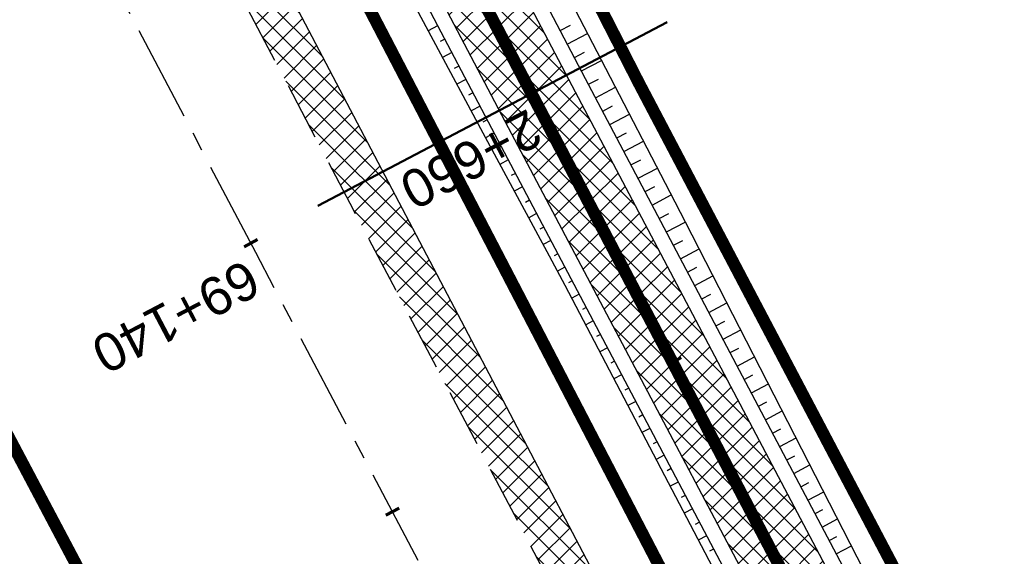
# Model space of a CAD drawing. Header units: metres. Extents: x 7529682 to 7533711, y 5721195 to 5727842.
# Tile 53 of 232: x 7530939 to 7530972, y 5725435 to 5725452. Entities that reach past the tile are written whole.
import ezdxf

# ---------------------------------------------------------------- set-up
doc = ezdxf.new("R2010")
doc.units = ezdxf.units.M
for name, pattern in [('817-dzialki-09-05-04$0$HIDDEN', [0.375, 0.25, -0.125]), ('ACAD_ISO05W100', [33, 24, -3, 0, -3, 0, -3]), ('CENTER', [50.800000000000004, 31.75, -6.35, 6.35, -6.35]), ('CENTER2', [28.575000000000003, 19.05, -3.175, 3.175, -3.175]), ('HIDDEN', [9.524999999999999, 6.35, -3.175])]:
    doc.linetypes.add(name, pattern=pattern)
for name, color, linetype in [('C-DROGI-SYTUACJA', 7, 'Continuous'), ('C-DROGI-SYTUACJA-ETYKIETY', 7, 'Continuous'), ('D-hatch-pobocza', 131, 'Continuous'), ('D-pobocza', 60, 'Continuous'), ('D-rowy', 160, 'Continuous'), ('D-skarpa', 2, 'Continuous'), ('D-skarpa-kreskowanie', 2, 'Continuous')]:
    doc.layers.add(name, color=color, linetype=linetype)
for name, color, linetype, lineweight, true_color in [('D-hatch-ciag-pieszo-rowerowy', 7, 'Continuous', 13, 0xff9f80), ('D-LR-etap-III', 7, '817-dzialki-09-05-04$0$HIDDEN', 50, 0x00008f), ('D-przekroje-pop', 7, 'Continuous', 50, 0x000099)]:
    doc.layers.add(name, color=color, linetype=linetype, lineweight=lineweight, true_color=true_color)
for name, color, linetype, lineweight in [('D-krawędzie', 3, 'Continuous', 30), ('D-obrzeża', 2, 'Continuous', 30), ('D-oś', 10, 'CENTER', 30), ('D-pas-drogowy', 7, 'ACAD_ISO05W100', 50)]:
    doc.layers.add(name, color=color, linetype=linetype, lineweight=lineweight)
doc.layers.add('poprzeczki', color=7, linetype='Continuous', true_color=0x0000c7)
doc.styles.get("Standard").update_dxf_attribs({"font": 'arial.ttf'})
pattern_1 = [(45, (0, 0), (-0.3367596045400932, 0.3367596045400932), []), (135, (0, 0), (-0.3367596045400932, -0.3367596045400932), [])]

# ---------------------------------------------------------------- blocks, each defined once
blk = doc.blocks.new('AeccTickLine')
at = {"color": 0, "linetype": 'ByBlock', "lineweight": -2}
blk.add_line((0, 1), (-3.673819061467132e-16, -1), dxfattribs=at)

msp = doc.modelspace()

# ---------------------------------------------------------------- hatches: boundary and pattern name
at = {"layer": 'D-hatch-ciag-pieszo-rowerowy'}
h = msp.add_hatch(dxfattribs=at)
h.set_pattern_fill('ANSI37', color=256, scale=0.15, style=0)
h.set_pattern_definition(pattern_1)
h.paths.add_polyline_path([(7530928.436251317, 5725505.448283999), (7530927.177183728, 5725505.157075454), (7530956.378346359, 5725449.593261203), (7530965.548938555, 5725432.200093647), (7530966.879462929, 5725432.356719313), (7530957.484457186, 5725450.175515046)])
h.paths.add_polyline_path([(7530927.177183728, 5725505.157075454), (7530925.918116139, 5725504.865866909), (7530955.272235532, 5725449.011007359), (7530964.218414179, 5725432.043467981), (7530965.548938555, 5725432.200093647), (7530956.378346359, 5725449.593261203)])
at = {"layer": 'D-hatch-pobocza'}
h = msp.add_hatch(dxfattribs=at)
h.set_pattern_fill('ANSI37', color=256, scale=0.15, style=0)
h.set_pattern_definition(pattern_1)
h.paths.add_polyline_path([(7531057.009999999, 5725246.72), (7531044.19, 5725271.11), (7531030.969999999, 5725296.42), (7531019.37, 5725318.31), (7531007.54, 5725340.71), (7530994.469999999, 5725365.47), (7530982.58, 5725387.65), (7530971.809999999, 5725408.22), (7530959.96, 5725430.76), (7530944.54, 5725460.14), (7530935.92, 5725477.07), (7530923.099999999, 5725500.31), (7530908, 5725529.49), (7530889.658288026, 5725563.375066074), (7530889.585888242, 5725561.256865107), (7530918.171722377, 5725507.178125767), (7530950.162943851, 5725446.305402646), (7530993.419108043, 5725364.264712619), (7531022.766433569, 5725308.719304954), (7531053.80955549, 5725249.872416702), (7531081.165622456, 5725197.874670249), (7531103.902359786, 5725154.540603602), (7531128.123220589, 5725108.448161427), (7531149.321390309, 5725068.209396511), (7531151.44, 5725067.36), (7531152.004139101, 5725067.286014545), (7531141.2, 5725086.69), (7531129.87, 5725108.78), (7531118.46, 5725130.11), (7531107.389999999, 5725151.39), (7531095.36, 5725174.01), (7531083.61, 5725196.49), (7531071.559999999, 5725218.8)])

# ---------------------------------------------------------------- linework, layer by layer
at = {"layer": 'C-DROGI-SYTUACJA', "color": 10, "linetype": 'CENTER2', "lineweight": 35, "ltscale": 0.2}
msp.add_lwpolyline([(7530894.635661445, 5725580.10218264), (7530904.400482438, 5725561.506014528, -0.1127731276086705), (7530906.681458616, 5725552.894425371), (7530906.772838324, 5725550.233635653, 0.1134663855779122), (7530910.232589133, 5725537.243580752), (7530924.3855969, 5725510.468891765), (7530956.378346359, 5725449.593261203), (7530999.632559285, 5725367.556271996), (7531020.529814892, 5725328.004235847, 0.004066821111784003), (7531022.844591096, 5725323.708047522), (7531022.844591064, 5725323.708047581), (7531032.807949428, 5725305.571049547, -0.004228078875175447), (7531035.213067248, 5725301.103738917), (7531059.943841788, 5725254.222853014, -0.00440054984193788)], format="xyb", dxfattribs=at)
at = {"layer": 'D-krawędzie', "linetype": 'HIDDEN', "ltscale": 0.3, "flags": 128}
msp.add_lwpolyline([(7530572.009999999, 5726166.06), (7530620.380949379, 5726072.761487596), (7530641.555222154, 5726032.007915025), (7530660.960861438, 5725995.070069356), (7530689.128213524, 5725941.540167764), (7530707.335918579, 5725907.031820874), (7530725.255781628, 5725873.092686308), (7530743.969545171, 5725837.653904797), (7530770.526708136, 5725787.119408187), (7530787.864146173, 5725754.266918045), (7530809.897571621, 5725712.541613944), (7530824.739035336, 5725684.389287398), (7530840.856259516, 5725653.693092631), (7530860.675070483, 5725616.154465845), (7530865.283000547, 5725607.394015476), (7530878.050274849, 5725583.079962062), (7530918.171722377, 5725507.178125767), (7530950.162943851, 5725446.305402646), (7530993.419108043, 5725364.264712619), (7531022.766433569, 5725308.719304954), (7531053.80955549, 5725249.872416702), (7531081.165622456, 5725197.874670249), (7531103.902359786, 5725154.540603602), (7531128.123220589, 5725108.448161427), (7531149.3, 5725068.249999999), (7531167.380094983, 5725033.766927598), (7531197.164745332, 5724976.987689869), (7531228.151004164, 5724918.034426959), (7531253.152837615, 5724870.491119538), (7531286.7961686, 5724806.653565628), (7531306.739858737, 5724768.664832), (7531335.094443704, 5724714.652299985), (7531357.3191504, 5724672.438740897), (7531373.644908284, 5724641.454376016), (7531392.161870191, 5724605.998675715), (7531418.480331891, 5724555.852756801), (7531439.726902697, 5724515.582472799), (7531468.399107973, 5724461.077223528), (7531491.782023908, 5724416.527754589), (7531531.990296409, 5724339.832565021), (7531557.226635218, 5724291.658956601), (7531569.851546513, 5724267.577443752), (7531591.375556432, 5724226.547822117), (7531610.003879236, 5724191.103071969), (7531616.882991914, 5724177.998849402), (7531629.984986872, 5724153.025496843), (7531641.006768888, 5724132.021778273), (7531664.906257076, 5724087.616922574), (7531677.64401952, 5724064.785715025), (7531683.112433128, 5724054.988140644), (7531686.752875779, 5724048.180044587), (7531695.447538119, 5724031.696667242), (7531703.748818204, 5724015.917210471), (7531709.214143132, 5724005.513965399), (7531719.388607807, 5723986.14687362), (7531726.295217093, 5723973.000144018), (7531732.740794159, 5723960.735633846), (7531735.13, 5723956.19)], dxfattribs=at)
at = {"layer": 'D-LR-etap-III', "ltscale": 10, "flags": 128}
msp.add_lwpolyline([(7531750.474471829, 5723895.103125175, 0.4, 0.4, 0), (7531750.505, 5723895.13, 0.4, 0.4, 0), (7531682.71, 5724022.92, 0.4, 0.4, 0), (7531619.177023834, 5724147.203692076, 0.4, 0.4, 0), (7531592.308960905, 5724198.48863389, 0.4, 0.4, 0), (7531553.263875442, 5724272.918564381, 0.4, 0.4, 0), (7531504.019999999, 5724366.79, 0.4, 0.4, 0), (7531482.09, 5724407.62, 0.4, 0.4, 0), (7531412.350402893, 5724541.182759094, 0.4, 0.4, 0), (7531388.463669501, 5724586.929768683, 0.4, 0.4, 0), (7531345.12, 5724669.94, 0.4, 0.4, 0), (7531127.66, 5725081.67, 0.4, 0.4, 0), (7531059.253139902, 5725211.040795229, 0.4, 0.4, 0), (7531008.007244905, 5725307.953830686, 0.4, 0.4, 0), (7530964.181635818, 5725390.835555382, 0.4, 0.4, 0), (7530914.557354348, 5725484.683561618, 0.4, 0.4, 0), (7530865.243241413, 5725577.493975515, 0.4, 0.4, 0), (7530840.085257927, 5725624.058651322, 0.4, 0.4, 0), (7530802.559525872, 5725694.924584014, 0.4, 0.4, 0), (7530755.54, 5725787.51, 0.4, 0.4, 0), (7530708.717810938, 5725876.303221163, 0.4, 0.4, 0), (7530695.12, 5725902.09, 0.4, 0.4, 0), (7530642.91397006, 5726001.07839487, 0.4, 0.4, 0), (7530634.934723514, 5726016.146615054, 0.4, 0.4, 0), (7530610.820000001, 5726061.929999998, 0.4, 0.4, 0), (7530610.820000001, 5726061.929999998, 0.4, 0.4, 0), (7530607.21, 5726063.51, 0.4, 0.4, 0), (7530597.42, 5726080.68, 0.4, 0.4, 0), (7530591.16, 5726088.44, 0.4, 0.4, 0), (7530581.28, 5726107.21, 0.4, 0.4, 0), (7530571.29, 5726130.56, 0.4, 0.4, 0), (7530549.554994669, 5726171.527317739, 0.4, 0.4, 0), (7530531.014309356, 5726206.473807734, 0.4, 0.4, 0), (7530516.461208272, 5726236.016618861, 0.4, 0.4, 0), (7530500.798929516, 5726266.141265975, 0.4, 0.4, 0), (7530491.349999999, 5726283.94, 0.4, 0.4, 0), (7530482.4, 5726303.41, 0.4, 0.4, 0), (7530482.4, 5726303.41, 0.4, 0.4, 0), (7530450.41, 5726357.28, 0.4, 0.4, 0), (7530397.759396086, 5726458.499907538, 0.4, 0.4, 0), (7530334.707815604, 5726583.664702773, 0.4, 0.4, 0), (7530303.939274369, 5726645.167943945, 0.4, 0.4, 0), (7530300.509779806, 5726651.777515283, 0.4, 0.4, 0), (7530289.213532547, 5726671.966724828, 0.4, 0.4, 0), (7530281.54, 5726685.57, 0.4, 0.4, 0), (7530261.37085633, 5726724.163374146, 0.4, 0.4, 0), (7530254.03, 5726738.21, 0.4, 0.4, 0), (7530197.219999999, 5726845.06, 0.4, 0.4, 0), (7530194.71, 5726849.15, 0.4, 0.4, 0), (7530195.92, 5726850.75, 0.4, 0.4, 0), (7530170.546669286, 5726892.961489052, 0.4, 0.4, 0), (7530143.174718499, 5726945.065838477, 0.4, 0.4, 0), (7530105.059999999, 5727018.32, 0.4, 0.4, 0), (7530100.059999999, 5727027.16, 0.4, 0.4, 0), (7530062.318670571, 5727099.625398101, 0.4, 0.4, 0), (7530015.378537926, 5727189.420463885, 0.4, 0.4, 0), (7529983.207960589, 5727250.206596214, 0.4, 0.4, 0), (7529953.284293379, 5727306.74720398, 0.4, 0.4, 0), (7529900.67053443, 5727406.15903814, 0.4, 0.4, 0), (7529890.630239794, 5727425.131178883, 0.4, 0.4, 0), (7529875.155383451, 5727454.426350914, 0.4, 0.4, 0), (7529857.560096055, 5727487.787346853, 0.4, 0.4, 0), (7529835.194401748, 5727530.19312405, 0.4, 0.4, 0), (7529811.740544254, 5727574.662079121, 0.4, 0.4, 0), (7529792.101859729, 5727611.922638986, 0.4, 0.4, 0), (7529768.066117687, 5727657.469613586, 0.4, 0.4, 0), (7529755.210566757, 5727682.131373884, 0.4, 0.4, 0), (7529753.309999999, 5727681.13, 0.4, 0.4, 0), (7529739.21, 5727707.77, 0.4, 0.4, 0), (7529735.394745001, 5727711.251990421, 0.4, 0.4, 0), (7529725.42, 5727730.2, 0.4, 0.4, 0), (7529723.55, 5727729.88, 0.4, 0.4, 0), (7529695.566668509, 5727782.932080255, 0.4, 0.4, 0), (7529717.67971874, 5727794.024357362, 0.4, 0.4, 0), (7529736.274870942, 5727758.647400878, 0.4, 0.4, 0), (7529736.274870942, 5727758.647400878, 0.4, 0.4, 0), (7529744.511003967, 5727750.406106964, 0.4, 0.4, 0), (7529744.511003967, 5727750.406106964, 0.4, 0.4, 0), (7529750.282568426, 5727738.549848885, 0.4, 0.4, 0), (7529777.108510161, 5727687.569424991, 0.4, 0.4, 0), (7529796.51537536, 5727651.329932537, 0.4, 0.4, 0), (7529814.937945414, 5727616.793170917, 0.4, 0.4, 0), (7529839.006722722, 5727572.303976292, 0.4, 0.4, 0), (7529860.617626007, 5727532.509108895, 0.4, 0.4, 0), (7529882.348967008, 5727491.504261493, 0.4, 0.4, 0), (7529904.865139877, 5727449.096370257, 0.4, 0.4, 0), (7529920.747384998, 5727418.884773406, 0.4, 0.4, 0), (7529946.676504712, 5727368.547487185, 0.4, 0.4, 0), (7529972.024701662, 5727320.573310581, 0.4, 0.4, 0), (7529987.740014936, 5727290.153392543, 0.4, 0.4, 0), (7529996.497385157, 5727273.661630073, 0.4, 0.4, 0), (7530017.541471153, 5727234.202689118, 0.4, 0.4, 0), (7530033.053657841, 5727204.864166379, 0.4, 0.4, 0), (7530051.622983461, 5727170.222745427, 0.4, 0.4, 0), (7530069.276612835, 5727137.015751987, 0.4, 0.4, 0), (7530089.385386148, 5727097.533639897, 0.4, 0.4, 0), (7530109.712512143, 5727060.746615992, 0.4, 0.4, 0), (7530136.769722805, 5727011.640131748, 0.4, 0.4, 0), (7530162.446686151, 5726962.743777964, 0.4, 0.4, 0), (7530187.674104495, 5726916.992101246, 0.4, 0.4, 0), (7530207.820739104, 5726879.335323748, 0.4, 0.4, 0), (7530230.625609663, 5726834.518686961, 0.4, 0.4, 0), (7530262.288093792, 5726776.61832811, 0.4, 0.4, 0), (7530277.509672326, 5726760.213143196, 0.4, 0.4, 0), (7530286.036865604, 5726744.106684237, 0.4, 0.4, 0), (7530288.097472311, 5726735.884066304, 0.4, 0.4, 0), (7530290.393870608, 5726725.046963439, 0.4, 0.4, 0), (7530296.17664807, 5726713.582980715, 0.4, 0.4, 0), (7530302.726195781, 5726701.18226779, 0.4, 0.4, 0), (7530325.685047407, 5726657.466383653, 0.4, 0.4, 0), (7530343.243978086, 5726623.648592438, 0.4, 0.4, 0), (7530360.229820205, 5726591.746871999, 0.4, 0.4, 0), (7530383.20855044, 5726548.059469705, 0.4, 0.4, 0), (7530406.017875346, 5726503.605514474, 0.4, 0.4, 0), (7530427.464919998, 5726462.620289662, 0.4, 0.4, 0), (7530447.9278544, 5726424.388014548, 0.4, 0.4, 0), (7530471.126878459, 5726379.920667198, 0.4, 0.4, 0), (7530490.501003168, 5726343.033350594, 0.4, 0.4, 0), (7530509.499458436, 5726306.733076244, 0.4, 0.4, 0), (7530529.890269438, 5726267.244072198, 0.4, 0.4, 0), (7530543.852446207, 5726238.990319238, 0.4, 0.4, 0), (7530554.808897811, 5726218.943990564, 0.4, 0.4, 0), (7530559.027108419, 5726212.223286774, 0.4, 0.4, 0), (7530563.060988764, 5726206.409670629, 0.4, 0.4, 0), (7530566.93354971, 5726200.463543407, 0.4, 0.4, 0), (7530569.771022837, 5726194.901501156, 0.4, 0.4, 0), (7530571.47319415, 5726191.282350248, 0.4, 0.4, 0), (7530572.839142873, 5726188.024533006, 0.4, 0.4, 0), (7530575.295071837, 5726182.034664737, 0.4, 0.4, 0), (7530579.736851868, 5726173.306070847, 0.4, 0.4, 0), (7530583.3, 5726167.41, 0.4, 0.4, 0), (7530593.4, 5726163.33, 0.4, 0.4, 0), (7530598.618375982, 5726155.264489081, 0.4, 0.4, 0), (7530608.258304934, 5726140.497132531, 0.4, 0.4, 0), (7530603.269999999, 5726136.83, 0.4, 0.4, 0), (7530606.53, 5726131.84, 0.4, 0.4, 0), (7530604.239057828, 5726124.21679044, 0.4, 0.4, 0), (7530605.847136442, 5726121.630127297, 0.4, 0.4, 0), (7530608.971611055, 5726116.164124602, 0.4, 0.4, 0), (7530618.114293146, 5726097.791111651, 0.4, 0.4, 0), (7530651.213125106, 5726034.959524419, 0.4, 0.4, 0), (7530670.243741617, 5725998.61095082, 0.4, 0.4, 0), (7530698.075474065, 5725945.952624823, 0.4, 0.4, 0), (7530716.505955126, 5725911.3051464, 0.4, 0.4, 0), (7530735.223454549, 5725875.667401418, 0.4, 0.4, 0), (7530752.504235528, 5725842.154920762, 0.4, 0.4, 0), (7530778.310652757, 5725793.501254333, 0.4, 0.4, 0), (7530797.499961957, 5725756.381811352, 0.4, 0.4, 0), (7530812.518974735, 5725728.28874362, 0.4, 0.4, 0), (7530820.039295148, 5725713.160404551, 0.4, 0.4, 0), (7530822.422446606, 5725710.193574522, 0.4, 0.4, 0), (7530833.154893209, 5725688.800634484, 0.4, 0.4, 0), (7530849.629354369, 5725656.158601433, 0.4, 0.4, 0), (7530867.98290276, 5725621.963939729, 0.4, 0.4, 0), (7530872.629809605, 5725612.88760475, 0.4, 0.4, 0), (7530880.354488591, 5725597.594500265, 0.4, 0.4, 0), (7530883.839446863, 5725593.389159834, 0.4, 0.4, 0), (7530891.782113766, 5725587.763349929, 0.4, 0.4, 0), (7530895.038670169, 5725584.280746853, 0.4, 0.4, 0), (7530897.033644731, 5725580.941110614, 0.4, 0.4, 0), (7530900.951646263, 5725579.945856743, 0.4, 0.4, 0), (7530904.80970798, 5725571.977328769, 0.4, 0.4, 0), (7530903.682362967, 5725568.566434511, 0.4, 0.4, 0), (7530908.900614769, 5725558.844845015, 0.4, 0.4, 0), (7530910.252030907, 5725545.671606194, 0.4, 0.4, 0), (7530912.872986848, 5725538.645543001, 0.4, 0.4, 0), (7530945.278171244, 5725478.464284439, 0.4, 0.4, 0), (7530959.692318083, 5725450.24628822, 0.4, 0.4, 0), (7531002.82670893, 5725368.192370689, 0.4, 0.4, 0), (7531044.703532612, 5725290.314293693, 0.4, 0.4, 0), (7531064.098839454, 5725253.212562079, 0.4, 0.4, 0), (7531083.010253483, 5725216.677517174, 0.4, 0.4, 0), (7531113.013137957, 5725158.465613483, 0.4, 0.4, 0), (7531137.364304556, 5725113.07076138, 0.4, 0.4, 0), (7531150.830830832, 5725086.711759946, 0.4, 0.4, 0), (7531159.745663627, 5725076.640848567, 0.4, 0.4, 0), (7531166.309999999, 5725074.58, 0.4, 0.4, 0), (7531172.29, 5725062.58, 0.4, 0.4, 0), (7531170.589828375, 5725055.605912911, 0.4, 0.4, 0), (7531173.732823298, 5725044.080706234, 0.4, 0.4, 0), (7531215.342008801, 5724964.859648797, 0.4, 0.4, 0), (7531238.054496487, 5724921.684649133, 0.4, 0.4, 0), (7531262.389821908, 5724875.282876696, 0.4, 0.4, 0), (7531295.587160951, 5724811.265731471, 0.4, 0.4, 0), (7531348.487908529, 5724712.362812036, 0.4, 0.4, 0), (7531363.740817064, 5724682.68394264, 0.4, 0.4, 0), (7531366.986905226, 5724675.865317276, 0.4, 0.4, 0), (7531382.541261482, 5724646.110625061, 0.4, 0.4, 0), (7531401.299165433, 5724610.874551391, 0.4, 0.4, 0), (7531428.964837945, 5724558.862274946, 0.4, 0.4, 0), (7531449.111202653, 5724520.397801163, 0.4, 0.4, 0), (7531477.292992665, 5724465.831467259, 0.4, 0.4, 0), (7531500.996290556, 5724421.112506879, 0.4, 0.4, 0), (7531512.121834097, 5724400.549045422, 0.4, 0.4, 0), (7531513.78163794, 5724396.757451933, 0.4, 0.4, 0), (7531526.32, 5724379.39, 0.4, 0.4, 0), (7531566.783642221, 5724302.73628205, 0.4, 0.4, 0), (7531578.579156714, 5724282.774819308, 0.4, 0.4, 0), (7531584.232619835, 5724273.111246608, 0.4, 0.4, 0), (7531590.109283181, 5724263.508189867, 0.4, 0.4, 0), (7531593.027899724, 5724258.771479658, 0.4, 0.4, 0), (7531595.711841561, 5724254.226824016, 0.4, 0.4, 0), (7531601.659976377, 5724243.898197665, 0.4, 0.4, 0), (7531606.097733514, 5724235.986407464, 0.4, 0.4, 0), (7531609.382207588, 5724230.799061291, 0.4, 0.4, 0), (7531611.580260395, 5724227.671180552, 0.4, 0.4, 0), (7531612.707802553, 5724225.86410867, 0.4, 0.4, 0), (7531618.665224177, 5724214.480919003, 0.4, 0.4, 0), (7531619.885522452, 5724212.333950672, 0.4, 0.4, 0), (7531620.931818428, 5724210.787064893, 0.4, 0.4, 0), (7531623.518605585, 5724207.111542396, 0.4, 0.4, 0), (7531626.143926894, 5724203.61306897, 0.4, 0.4, 0), (7531632.022984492, 5724196.485954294, 0.4, 0.4, 0), (7531653.949089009, 5724152.617641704, 0.4, 0.4, 0), (7531656.750690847, 5724143.103797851, 0.4, 0.4, 0), (7531659.61440691, 5724133.254504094, 0.4, 0.4, 0), (7531661.627147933, 5724128.646047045, 0.4, 0.4, 0.01093811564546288), (7531674.314987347, 5724101.43546424, 0.4, 0.4, 0), (7531685.137626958, 5724081.408252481, 0.4, 0.4, 0), (7531692.159945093, 5724066.277333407, 0.4, 0.4, 0), (7531699.662164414, 5724051.388120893, 0.4, 0.4, 0), (7531704.480624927, 5724040.808561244, 0.4, 0.4, 0), (7531704.480624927, 5724040.808561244, 0.4, 0.4, 0), (7531704.401251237, 5724037.368913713, 0.4, 0.4, 0), (7531720.383609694, 5724003.441317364, 0.4, 0.4, 0), (7531728.79890528, 5723986.206298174, 0.4, 0.4, 0), (7531733.237926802, 5723977.192631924, 0.4, 0.4, 0), (7531736.750027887, 5723969.505210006, 0.4, 0.4, 0), (7531737.336143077, 5723968.518916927, 0.4, 0.4, 0), (7531738.285051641, 5723967.699360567, 0.4, 0.4, 0), (7531742.180915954, 5723962.346428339, 0.4, 0.4, 0), (7531744.286141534, 5723958.615526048, 0.4, 0.4, 0), (7531755.393260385, 5723944.192617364, 0.4, 0.4, 0), (7531758.69, 5723936.76, 0.4, 0.4, 0), (7531780.08, 5723929.25, 0.4, 0.4, 0), (7531792.611989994, 5723906.337708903, 0.4, 0.4, 0), (7531792.611989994, 5723906.337708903, 0.4, 0.4, 0), (7531756.962094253, 5723883.055323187, 0.4, 0.4, 0), (7531750.46, 5723895.130000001, 0.4, 0.4, 0), (7531750.46, 5723895.130000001, 0, 0, 0)], format="xyseb", dxfattribs=at)
at = {"layer": 'D-obrzeża'}
for points in [[(7531061.054571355, 5725254.796351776), (7531036.313724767, 5725301.696330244, 0.00422807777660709), (7531033.908607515, 5725306.163639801), (7531023.945058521, 5725324.300984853, -0.004066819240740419), (7531021.630283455, 5725328.597171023), (7531000.738279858, 5725368.139266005), (7530957.484457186, 5725450.175515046), (7530925.491402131, 5725511.051727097), (7530911.471989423, 5725537.573680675, -0.1134663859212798), (7530908.012238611, 5725550.563735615), (7530907.842509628, 5725555.505895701, 0.1127731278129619), (7530906.702021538, 5725559.81169029), (7530903.597432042, 5725565.724084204, -0.1193449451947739), (7530903.024418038, 5725568.006637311), (7530902.989962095, 5725572.112457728)], [(7530898.536909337, 5725569.983891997), (7530903.161020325, 5725561.177714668, -0.1127731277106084), (7530905.441996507, 5725552.566125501), (7530905.533438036, 5725549.903535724, 0.1134663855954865), (7530908.993188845, 5725536.913480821), (7530923.27979167, 5725509.886056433), (7530955.272235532, 5725449.011007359), (7530998.526838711, 5725366.973277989), (7531019.429347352, 5725327.411298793, 0.004066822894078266), (7531021.744124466, 5725323.115108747), (7531031.707290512, 5725304.978460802, -0.004228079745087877), (7531034.112408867, 5725300.511149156), (7531058.833112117, 5725253.649354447, -0.004400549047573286)]]:
    msp.add_lwpolyline(points, format="xyb", dxfattribs=at)
at = {"layer": 'D-oś', "ltscale": 0.1}
msp.add_lwpolyline([(7531488.682972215, 5724414.901138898), (7531465.30154836, 5724459.447768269), (7531436.630334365, 5724513.951133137), (7531415.382990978, 5724554.222881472), (7531389.061122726, 5724604.375291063), (7531370.54547166, 5724639.828481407), (7531354.22214964, 5724670.808223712), (7531331.99647235, 5724713.023626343), (7531303.640952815, 5724767.037938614), (7531283.698553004, 5724805.024214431), (7531250.055061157, 5724868.862076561), (7531225.052886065, 5724916.406033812), (7531194.065303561, 5724975.361817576), (7531164.280332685, 5725032.141666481), (7531146.201824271, 5725066.621712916), (7531125.025790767, 5725106.818458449), (7531100.803065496, 5725152.914450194), (7531078.067230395, 5725196.24679728), (7531050.712974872, 5725248.241100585), (7531019.671816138, 5725307.084268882), (7530990.323090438, 5725362.632329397), (7530947.065833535, 5725444.675091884), (7530915.075467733, 5725505.546186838), (7530874.953735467, 5725581.448561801)], dxfattribs=at)
at = {"layer": 'D-pas-drogowy', "ltscale": 0.2, "flags": 128}
msp.add_lwpolyline([(7531633.018560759, 5724182.834272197, 0.4, 0.4, 0), (7531617.558899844, 5724211.608162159, 0.4, 0.4, 0), (7531566.783642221, 5724302.73628205, 0.4, 0.4, 0), (7531538.419082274, 5724356.469679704, 0.4, 0.4, 0), (7531526.32, 5724379.39, 0.4, 0.4, 0), (7531516.102085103, 5724393.607319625, 0.4, 0.4, 0.001485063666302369), (7531513.78037409, 5724396.837773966, 0.4, 0.4, 0), (7531501.87, 5724413.41, 0.4, 0.4, 0), (7531474.926107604, 5724464.507896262, 0.4, 0.4, 0), (7531446.200436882, 5724518.992313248, 0.4, 0.4, 0), (7531424.962185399, 5724559.262257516, 0.4, 0.4, 0), (7531398.444460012, 5724609.565801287, 0.4, 0.4, 0), (7531379.647455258, 5724645.216004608, 0.4, 0.4, 0), (7531365.23, 5724672.56, 0.4, 0.4, 0), (7531341.305752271, 5724717.915356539, 0.4, 0.4, 0), (7531312.899996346, 5724771.788898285, 0.4, 0.4, 0), (7531292.590923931, 5724810.306502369, 0.4, 0.4, 0), (7531259.391619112, 5724873.271351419, 0.4, 0.4, 0), (7531233.740401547, 5724921.922582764, 0.4, 0.4, 0), (7531203.072738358, 5724980.092044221, 0.4, 0.4, 0), (7531173.471398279, 5725036.225177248, 0.4, 0.4, 0), (7531168.269999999, 5725046.09, 0.4, 0.4, 0), (7531172.29, 5725062.58, 0.4, 0.4, 0), (7531166.309999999, 5725074.58, 0.4, 0.4, 0), (7531150.32, 5725079.6, 0.4, 0.4, 0), (7531141.5, 5725096.43, 0.4, 0.4, 0), (7531109.311735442, 5725157.814415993, 0.4, 0.4, 0), (7531086.641300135, 5725201.047918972, 0.4, 0.4, 0), (7531059.198258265, 5725253.383662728, 0.4, 0.4, 0), (7531028.206828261, 5725312.48946212, 0.4, 0.4, 0), (7530999.104694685, 5725367.990143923, 0.4, 0.4, 0), (7530956.247527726, 5725449.724815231, 0.4, 0.4, 0), (7530924.397774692, 5725510.463768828, 0.4, 0.4, 0), (7530897.509999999, 5725561.74, 0.4, 0.4, 0), (7530894.46, 5725566.14, 0.4, 0.4, 0), (7530892.16, 5725570.49, 0.4, 0.4, 0), (7530869.362688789, 5725613.307018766, 0.4, 0.4, 0), (7530861.693971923, 5725627.704613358, 0.4, 0.4, 0), (7530852.74, 5725644.52, 0.4, 0.4, 0), (7530831.509999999, 5725684.2, 0.4, 0.4, 0), (7530811.13, 5725722.52, 0.4, 0.4, 0), (7530792.3476413, 5725757.940652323, 0.4, 0.4, 0), (7530768.03, 5725803.8, 0.4, 0.4, 0), (7530748.768542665, 5725840.178507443, 0.4, 0.4, 0), (7530727.7, 5725879.97, 0.4, 0.4, 0), (7530712.0981582, 5725909.54523909, 0.4, 0.4, 0), (7530693.644105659, 5725944.645156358, 0.4, 0.4, 0), (7530665.702224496, 5725997.538976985, 0.4, 0.4, 0), (7530641.759999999, 5726042.88, 0.4, 0.4, 0), (7530616.5, 5726091.48, 0.4, 0.4, 0), (7530604.628439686, 5726114.319880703, 0.4, 0.4, -0.007762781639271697), (7530602.5, 5726118.43, 0.4, 0.4, 0), (7530603.992037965, 5726123.394821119, 0.4, 0.4, 0), (7530606.53, 5726131.84, 0.4, 0.4, 0), (7530603.269999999, 5726136.83, 0.4, 0.4, 0), (7530593.775620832, 5726151.368713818, 0.4, 0.4, 0), (7530590.202637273, 5726156.84001263, 0.4, 0.4, 0), (7530583.3, 5726167.41, 0.4, 0.4, 0), (7530580.578343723, 5726170.427567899, 0.4, 0.4, 0), (7530575.849999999, 5726175.67, 0.4, 0.4, 0), (7530569.009999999, 5726186.66, 0.4, 0.4, 0), (7530562.555322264, 5726199.189409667, 0.4, 0.4, 0), (7530555.67, 5726211.39, 0.4, 0.4, 0), (7530548.29, 5726224.23, 0.4, 0.4, 0), (7530540.58, 5726237.71, 0.4, 0.4, 0), (7530532.679999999, 5726252.65, 0.4, 0.4, 0), (7530524.059999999, 5726269.35, 0.4, 0.4, 0), (7530502.82, 5726309.91, 0.4, 0.4, 0), (7530488.83, 5726336.63, 0.4, 0.4, 0), (7530466.03, 5726380.16, 0.4, 0.4, 0), (7530438.469999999, 5726432.77, 0.4, 0.4, 0), (7530424.53, 5726459.09, 0.4, 0.4, 0), (7530401.63, 5726502.97, 0.4, 0.4, 0), (7530383.38, 5726538.06, 0.4, 0.4, 0), (7530353.969999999, 5726593.52, 0.4, 0.4, 0), (7530338.469999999, 5726622.74, 0.4, 0.4, 0), (7530322.009999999, 5726653.88, 0.4, 0.4, 0), (7530297.54, 5726700.33, 0.4, 0.4, 0), (7530287.38, 5726719.6, 0.4, 0.4, 0), (7530285.94993921, 5726722.315508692, 0.4, 0.4, 0), (7530280.259999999, 5726733.12, 0.4, 0.4, 0), (7530266.73, 5726758.74, 0.4, 0.4, 0), (7530260.42, 5726770.47, 0.4, 0.4, 0), (7530253.25, 5726783.82, 0.4, 0.4, 0), (7530244.95, 5726799.33, 0.4, 0.4, 0), (7530239.389999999, 5726808.49, 0.4, 0.4, 0), (7530238.29, 5726807.9, 0.4, 0.4, 0), (7530218.11, 5726850.67, 0.4, 0.4, 0), (7530175.906646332, 5726928.168028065, 0.4, 0.4, 0), (7530096.679999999, 5727076.15, 0.4, 0.4, 0), (7530094.679999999, 5727079.89, 0.4, 0.4, 0), (7530064.59693469, 5727135.522637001, 0.4, 0.4, 0), (7530046.730970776, 5727168.8921561, 0.4, 0.4, 0), (7530025.803045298, 5727208.461374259, 0.4, 0.4, 0), (7530012.846501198, 5727232.979315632, 0.4, 0.4, 0), (7529994.15, 5727268.45, 0.4, 0.4, 0), (7529981.670868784, 5727291.93018666, 0.4, 0.4, 0), (7529949.889999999, 5727351.73, 0.4, 0.4, 0), (7529924.75, 5727399.03, 0.4, 0.4, 0), (7529915.515824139, 5727417.099754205, 0.4, 0.4, 0), (7529885.83, 5727475.19, 0.4, 0.4, 0), (7529862.559999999, 5727519.97, 0.4, 0.4, 0), (7529852.984923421, 5727538.191086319, 0.4, 0.4, 0), (7529836.513084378, 5727569.51130111, 0.4, 0.4, 0), (7529815.36890814, 5727609.140983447, 0.4, 0.4, 0), (7529792.795203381, 5727651.247499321, 0.4, 0.4, 0), (7529774.199114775, 5727685.858348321, 0.4, 0.4, 0), (7529746.966026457, 5727736.059440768, 0.4, 0.4, 0), (7529733.92, 5727757.62, 0.4, 0.4, 0), (7529708.607472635, 5727806.388536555, 0.4, 0.4, 0), (7529688.491967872, 5727796.344621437, 0.4, 0.4, 0), (7529723.55, 5727729.88, 0.4, 0.4, 0), (7529725.42, 5727730.2, 0.4, 0.4, 0), (7529735.38, 5727711.28, 0.4, 0.4, 0), (7529739.21, 5727707.77, 0.4, 0.4, 0), (7529753.309999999, 5727681.13, 0.4, 0.4, 0), (7529755.178396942, 5727682.114424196, 0.4, 0.4, 0), (7529792.101859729, 5727611.922638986, 0.4, 0.4, 0), (7529811.740544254, 5727574.662079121, 0.4, 0.4, 0), (7529835.194401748, 5727530.19312405, 0.4, 0.4, 0), (7529857.560096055, 5727487.787346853, 0.4, 0.4, 0), (7529875.155383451, 5727454.426350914, 0.4, 0.4, 0), (7529890.630239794, 5727425.131178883, 0.4, 0.4, 0), (7529900.67053443, 5727406.15903814, 0.4, 0.4, 0), (7529953.284293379, 5727306.74720398, 0.4, 0.4, 0), (7529983.207960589, 5727250.206596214, 0.4, 0.4, 0), (7530015.378537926, 5727189.420463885, 0.4, 0.4, 0), (7530062.318670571, 5727099.625398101, 0.4, 0.4, 0), (7530100.059999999, 5727027.16, 0.4, 0.4, 0), (7530105.059999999, 5727018.32, 0.4, 0.4, 0), (7530143.174718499, 5726945.065838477, 0.4, 0.4, 0), (7530170.546669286, 5726892.961489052, 0.4, 0.4, 0), (7530195.92, 5726850.75, 0.4, 0.4, 0), (7530194.71, 5726849.15, 0.4, 0.4, 0), (7530197.219999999, 5726845.06, 0.4, 0.4, 0), (7530254.03, 5726738.21, 0.4, 0.4, 0), (7530261.37085633, 5726724.163374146, 0.4, 0.4, 0), (7530281.54, 5726685.57, 0.4, 0.4, 0), (7530289.213532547, 5726671.966724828, 0.4, 0.4, 0), (7530300.509779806, 5726651.777515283, 0.4, 0.4, 0), (7530303.939274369, 5726645.167943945, 0.4, 0.4, 0), (7530334.707815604, 5726583.664702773, 0.4, 0.4, 0), (7530397.759396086, 5726458.499907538, 0.4, 0.4, 0), (7530450.41, 5726357.28, 0.4, 0.4, 0), (7530482.4, 5726303.41, 0.4, 0.4, 0), (7530483.687990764, 5726301.003383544, 0.4, 0.4, 0), (7530491.349999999, 5726283.94, 0.4, 0.4, 0), (7530512.67, 5726243.78, 0.4, 0.4, 0), (7530529.429999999, 5726209.46, 0.4, 0.4, 0), (7530571.29, 5726130.56, 0.4, 0.4, 0), (7530581.28, 5726107.21, 0.4, 0.4, 0), (7530591.16, 5726088.44, 0.4, 0.4, 0), (7530597.42, 5726080.68, 0.4, 0.4, 0), (7530607.21, 5726063.51, 0.4, 0.4, 0), (7530610.820000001, 5726061.929999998, 0.4, 0.4, 0), (7530634.934723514, 5726016.146615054, 0.4, 0.4, 0), (7530642.91397006, 5726001.07839487, 0.4, 0.4, 0), (7530695.12, 5725902.09, 0.4, 0.4, 0), (7530708.717810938, 5725876.303221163, 0.4, 0.4, 0), (7530755.54, 5725787.51, 0.4, 0.4, 0), (7530802.559525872, 5725694.924584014, 0.4, 0.4, 0), (7530840.085257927, 5725624.058651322, 0.4, 0.4, 0), (7530865.243241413, 5725577.493975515, 0.4, 0.4, 0), (7530914.557354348, 5725484.683561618, 0.4, 0.4, 0), (7530964.181635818, 5725390.835555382, 0.4, 0.4, 0), (7531008.007244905, 5725307.953830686, 0.4, 0.4, 0), (7531059.253139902, 5725211.040795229, 0.4, 0.4, 0), (7531127.66, 5725081.67, 0.4, 0.4, 0), (7531345.12, 5724669.94, 0.4, 0.4, 0), (7531388.463669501, 5724586.929768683, 0.4, 0.4, 0), (7531412.350402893, 5724541.182759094, 0.4, 0.4, 0), (7531482.09, 5724407.62, 0.4, 0.4, 0), (7531504.019999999, 5724366.79, 0.4, 0.4, 0), (7531519.374444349, 5724337.520497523, 0.4, 0.4, 0), (7531563.748815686, 5724252.931583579, 0.4, 0.4, 0), (7531602.175111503, 5724179.681224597, 0.4, 0.4, 0), (7531619.177023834, 5724147.203692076, 0.4, 0.4, 0), (7531625.038493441, 5724135.63500206, 0.4, 0.4, 0), (7531656.796442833, 5724073.31633882, 0.4, 0.4, 0), (7531675.12, 5724037.36, 0.4, 0.4, 0), (7531682.71, 5724022.92, 0.4, 0.4, 0), (7531705.565196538, 5723979.810545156, 0.4, 0.4, 0), (7531736.605941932, 5723921.261514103, 0.4, 0.4, 0), (7531750.46, 5723895.130000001, 0.4, 0.4, 0), (7531740.769999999, 5723886.56, 0.4, 0.4, 0), (7531732.86, 5723885, 0.4, 0.4, 0), (7531722.179999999, 5723887.77, 0.4, 0.4, 0), (7531729.87, 5723862.17, 0.4, 0.4, 0), (7531742.92, 5723861.93, 0.4, 0.4, 0), (7531763.71, 5723859.52, 0.4, 0.4, 0), (7531768.42, 5723854.12, 0.4, 0.4, 0), (7531787.42, 5723817.97, 0.4, 0.4, 0), (7531795.57, 5723809.82, 0.4, 0.4, 0), (7531816.346897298, 5723819.850397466, 0.4, 0.4, 0), (7531816.346897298, 5723819.850397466, 0.4, 0.4, 0), (7531805.059999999, 5723843.23, 0.4, 0.4, 0), (7531803.61, 5723886.23, 0.4, 0.4, 0), (7531803.61, 5723886.23, 0.4, 0.4, 0), (7531780.08, 5723929.25, 0.4, 0.4, 0), (7531758.69, 5723936.76, 0.4, 0.4, 0), (7531749.3590272, 5723946.412126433, 0.4, 0.4, 0), (7531742.71, 5723953.29, 0.4, 0.4, 0), (7531735.177368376, 5723967.877529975, 0.4, 0.4, 0), (7531722.37, 5723992.68, 0.4, 0.4, 0), (7531705.041669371, 5724030.885563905, 0.4, 0.4, 0), (7531699.469999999, 5724043.17, 0.4, 0.4, 0), (7531692.69, 5724058.11, 0.4, 0.4, 0), (7531679.672010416, 5724084.016803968, 0.4, 0.4, 0), (7531674.55, 5724094.21, 0.4, 0.4, 0), (7531666.633166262, 5724114.002855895, 0.4, 0.4, 0), (7531649, 5724153.82, 0.4, 0.4, 0), (7531641.49, 5724149.34, 0.4, 0.4, 0), (7531626.04, 5724179.34, 0.4, 0.4, 0), (7531633.03, 5724182.84, 0, 0, 0)], format="xyseb", dxfattribs=at)
at = {"layer": 'D-pobocza'}
for points in [[(7530898.085477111, 5725569.768106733), (7530902.718339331, 5725560.945263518, -0.1127731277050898), (7530904.942291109, 5725552.54896408), (7530905.03767792, 5725549.771495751, 0.1134663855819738), (7530908.49742873, 5725536.78144085), (7530922.837469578, 5725509.652922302), (7530954.829791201, 5725448.778105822), (7530998.084550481, 5725366.740080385), (7531018.989160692, 5725327.174123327, 0.004066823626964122), (7531021.303938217, 5725322.877932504), (7531031.267026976, 5725304.74142525, -0.004228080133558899), (7531033.672145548, 5725300.274113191), (7531058.388820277, 5725253.419954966, -0.004400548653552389)], [(7531158.230593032, 5725075.999457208, 0.06860366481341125), (7531155.843939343, 5725079.32943972), (7531152.679666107, 5725082.666348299, -0.07520123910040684), (7531147.548440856, 5725090.027901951), (7531137.930676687, 5725109.508145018, 0.008928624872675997), (7531133.017012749, 5725119.028381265), (7531111.671163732, 5725158.634392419), (7531088.932509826, 5725201.97211209), (7531075.530910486, 5725227.445546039, -0.004122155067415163), (7531073.263999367, 5725231.84202148), (7531063.921480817, 5725250.33371218, 0.004400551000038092), (7531061.498863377, 5725255.025750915), (7531036.753990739, 5725301.933361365, 0.00422807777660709), (7531034.348873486, 5725306.400670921), (7531024.385244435, 5725324.538161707, -0.004066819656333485), (7531022.070469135, 5725328.834348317), (7531001.180368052, 5725368.372842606), (7530957.926901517, 5725450.408416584), (7530925.933724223, 5725511.284861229), (7530911.967749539, 5725537.705720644, -0.1134663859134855), (7530908.507998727, 5725550.695775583), (7530908.342215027, 5725555.523057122, 0.1127731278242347), (7530907.144702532, 5725560.04414144), (7530903.026881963, 5725567.886137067)]]:
    msp.add_lwpolyline(points, format="xyb", dxfattribs=at)
msp.add_lwpolyline([(7531149.321390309, 5725068.209396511), (7531151.44, 5725067.36), (7531152.004139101, 5725067.286014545), (7531141.2, 5725086.69), (7531129.87, 5725108.78), (7531118.46, 5725130.11), (7531107.389999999, 5725151.39), (7531095.36, 5725174.01), (7531083.61, 5725196.49), (7531071.559999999, 5725218.8), (7531057.009999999, 5725246.72), (7531044.19, 5725271.11), (7531030.969999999, 5725296.42), (7531019.37, 5725318.31), (7531007.54, 5725340.71), (7530994.469999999, 5725365.47), (7530982.58, 5725387.65), (7530971.809999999, 5725408.22), (7530959.96, 5725430.76), (7530944.54, 5725460.14), (7530935.92, 5725477.07), (7530923.099999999, 5725500.31), (7530908, 5725529.49), (7530889.658288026, 5725563.375066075)], dxfattribs=at)
at = {"layer": 'D-przekroje-pop', "extrusion": (0.4652105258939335, -0.8852000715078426, 0), "elevation": -1564688.609705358}
msp.add_lwpolyline([(9329947.540894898, 0), (9329942.5408949, 0), (9329934.5408949, 0)], dxfattribs=at)
at = {"layer": 'D-rowy', "linetype": 'HIDDEN', "ltscale": 0.1, "const_width": 0.4, "flags": 128}
msp.add_lwpolyline([(7531149.9, 5725074.79), (7531149.9, 5725074.79), (7531138.641064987, 5725096.213928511), (7531118.877356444, 5725133.871305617), (7531109.576916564, 5725151.722126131), (7531096.94820068, 5725175.105976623), (7531083.448758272, 5725201.131248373), (7531075.375142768, 5725216.126263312), (7531058.982938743, 5725247.128653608), (7531038.532495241, 5725286.309070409), (7531017.625879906, 5725325.253628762), (7530968.704097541, 5725418.289077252), (7530946.217976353, 5725461.539419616)], dxfattribs=at)
at = {"layer": 'D-skarpa', "linetype": 'Continuous'}
msp.add_lwpolyline([(7530921.924856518, 5725509.168152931, -0.01933857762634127), (7530928.213133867, 5725497.373236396), (7530934.870653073, 5725483.926725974), (7530937.066909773, 5725479.4325123), (7530939.438359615, 5725475.030370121), (7530944.376761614, 5725466.328830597), (7530946.852348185, 5725461.981416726), (7530949.632125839, 5725457.793868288), (7530954.544724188, 5725448.629614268), (7530956.725618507, 5725444.573408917), (7530957.248467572, 5725443.600983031), (7530961.366980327, 5725435.715733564), (7530963.687376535, 5725431.286745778)], format="xyb", dxfattribs=at)
msp.add_lwpolyline([(7530928.24852308, 5725508.688716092), (7530935.309153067, 5725495.454057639), (7530937.642739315, 5725491.032016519), (7530940.087596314, 5725486.668452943), (7530947.104212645, 5725473.410663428), (7530949.376486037, 5725468.956399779), (7530951.490150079, 5725464.418780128), (7530958.584605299, 5725450.752744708), (7530960.702731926, 5725446.670352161), (7530961.204763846, 5725445.686950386), (7530962.988660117, 5725442.223191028), (7530967.546549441, 5725433.321504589)], dxfattribs=at)
at = {"layer": 'D-skarpa-kreskowanie', "linetype": 'Continuous'}
for p, q in [((7530953.05520128, 5725452.154785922, 107.5512458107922), (7530952.742977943, 5725451.990699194, 107.3160907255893)), ((7530957.093048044, 5725451.99506846, 107.6703591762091), (7530957.425626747, 5725452.169852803, 107.419873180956)), ((7530957.325653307, 5725451.552468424, 107.6676642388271), (7530957.988580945, 5725451.900865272, 107.1683716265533)), ((7530953.287806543, 5725451.712185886, 107.5485508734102), (7530953.133510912, 5725451.631096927, 107.432341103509)), ((7530953.520411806, 5725451.26958585, 107.5458559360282), (7530953.215452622, 5725451.109316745, 107.3161719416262)), ((7530957.558258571, 5725451.109868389, 107.6649693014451), (7530957.888607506, 5725451.283480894, 107.4161626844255)), ((7530957.790863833, 5725450.667268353, 107.662274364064), (7530958.449331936, 5725451.013321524, 107.1663405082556)), ((7530953.753017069, 5725450.826985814, 107.5431609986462), (7530953.602353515, 5725450.747805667, 107.4296867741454)), ((7530953.985622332, 5725450.384385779, 107.5404660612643), (7530953.687927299, 5725450.227934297, 107.316253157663)), ((7530958.023713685, 5725450.224797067, 107.6595788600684), (7530958.351461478, 5725450.397602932, 107.4125596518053)), ((7530954.218227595, 5725449.941785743, 107.5377711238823), (7530954.071196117, 5725449.864514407, 107.4270324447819)), ((7530958.256911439, 5725449.782508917, 107.656882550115), (7530958.90948686, 5725450.126580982, 107.1650445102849)), ((7530954.450832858, 5725449.499185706, 107.5350761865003), (7530954.160401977, 5725449.346551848, 107.3163343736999)), ((7530958.490109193, 5725449.340220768, 107.6541862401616), (7530958.81493682, 5725449.511486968, 107.4093674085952)), ((7530954.68343812, 5725449.056585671, 107.532381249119), (7530954.540038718, 5725448.981223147, 107.4243781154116)), ((7530958.723306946, 5725448.897932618, 107.6514899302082), (7530959.370042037, 5725449.238925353, 107.1640526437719)), ((7530954.916264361, 5725448.614101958, 107.5296868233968), (7530954.633285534, 5725448.464900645, 107.3164049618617)), ((7530958.956504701, 5725448.455644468, 107.6487936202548), (7530959.278412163, 5725448.625371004, 107.4061751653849)), ((7530959.189702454, 5725448.013356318, 107.6460973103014), (7530959.830597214, 5725448.351269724, 107.1630607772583)), ((7530955.149461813, 5725448.171813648, 107.5269932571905), (7530955.009767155, 5725448.098159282, 107.4217051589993)), ((7530955.382659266, 5725447.72952534, 107.5242996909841), (7530955.10685946, 5725447.584109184, 107.3164291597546)), ((7530959.422900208, 5725447.571068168, 107.643401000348), (7530959.741887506, 5725447.739255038, 107.4029829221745)), ((7530959.656097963, 5725447.128780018, 107.6407046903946), (7530960.291152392, 5725447.463614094, 107.1620689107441)), ((7530955.615856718, 5725447.28723703, 107.5216061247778), (7530955.47975157, 5725447.215475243, 107.4190236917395)), ((7530955.849054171, 5725446.844948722, 107.5189125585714), (7530955.580433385, 5725446.703317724, 107.3164533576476)), ((7530959.889295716, 5725446.686491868, 107.6380083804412), (7530960.205362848, 5725446.853139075, 107.3997906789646)), ((7530956.082251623, 5725446.402660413, 107.5162189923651), (7530955.949735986, 5725446.332791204, 107.4163422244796)), ((7530960.122493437, 5725446.244203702, 107.6353123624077), (7530960.751087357, 5725446.575631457, 107.1615448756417)), ((7530956.315449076, 5725445.960372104, 107.5135254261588), (7530956.054007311, 5725445.822526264, 107.3164775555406)), ((7530960.355691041, 5725445.801915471, 107.6326174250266), (7530960.667069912, 5725445.96609078, 107.3979330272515)), ((7530956.548646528, 5725445.518083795, 107.5108318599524), (7530956.419720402, 5725445.450107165, 107.4136607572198)), ((7530960.588888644, 5725445.359627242, 107.6299421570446), (7530961.205817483, 5725445.684904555, 107.1649665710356)), ((7530956.781843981, 5725445.075795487, 107.5081382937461), (7530956.527581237, 5725444.941734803, 107.3165017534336)), ((7530960.822086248, 5725444.917339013, 107.6315211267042), (7530961.128422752, 5725445.078855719, 107.4006371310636)), ((7530961.05528385, 5725444.475050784, 107.6331000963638), (7530961.663701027, 5725444.795840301, 107.174539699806)), ((7530957.015041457, 5725444.63350719, 107.5054445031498), (7530956.889705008, 5725444.567423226, 107.4109791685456)), ((7530957.248239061, 5725444.191218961, 107.5027495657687), (7530957.001157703, 5725444.060944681, 107.3165258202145)), ((7530961.288481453, 5725444.032762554, 107.6346790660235), (7530961.590562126, 5725444.192035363, 107.4070026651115)), ((7530961.521679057, 5725443.590474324, 107.6362580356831), (7530962.12158457, 5725443.906776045, 107.1841128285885)), ((7530957.481436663, 5725443.748930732, 107.5000546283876), (7530957.359691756, 5725443.684740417, 107.4082962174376)), ((7530957.714634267, 5725443.306642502, 107.5014437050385), (7530957.469664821, 5725443.177481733, 107.3168116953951)), ((7530961.754876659, 5725443.148186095, 107.6378370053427), (7530962.052701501, 5725443.305215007, 107.4133681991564)), ((7530957.94783187, 5725442.864354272, 107.5030226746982), (7530957.824489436, 5725442.799321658, 107.410060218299)), ((7530961.988074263, 5725442.705897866, 107.6394159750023), (7530962.579468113, 5725443.01771179, 107.1936859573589)), ((7530958.181029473, 5725442.422066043, 107.5046016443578), (7530957.932629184, 5725442.291096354, 107.3173838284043)), ((7530962.221271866, 5725442.263609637, 107.640994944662), (7530962.514840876, 5725442.418394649, 107.4197337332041)), ((7530958.414227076, 5725441.979777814, 107.5061806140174), (7530958.28916922, 5725441.913840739, 107.4119252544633)), ((7530962.454469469, 5725441.821321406, 107.6425739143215), (7530963.037128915, 5725442.128530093, 107.2034269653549)), ((7530958.647424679, 5725441.537489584, 107.507759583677), (7530958.395593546, 5725441.404710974, 107.3179559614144)), ((7530962.687667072, 5725441.379033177, 107.6441528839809), (7530962.976345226, 5725441.531239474, 107.4265778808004)), ((7530962.920864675, 5725440.936744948, 107.6457318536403), (7530963.492917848, 5725441.23836145, 107.2145787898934)), ((7530958.880622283, 5725441.095201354, 107.5093385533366), (7530958.753849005, 5725441.028359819, 107.4137902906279)), ((7530959.113819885, 5725440.652913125, 107.5109175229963), (7530958.858557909, 5725440.518325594, 107.3185280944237)), ((7530963.154062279, 5725440.494456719, 107.6473108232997), (7530963.437437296, 5725440.643866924, 107.4337327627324)), ((7530959.347017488, 5725440.210624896, 107.5124964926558), (7530959.218528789, 5725440.142878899, 107.4156553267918)), ((7530963.387259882, 5725440.052168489, 107.6488897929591), (7530963.948706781, 5725440.348192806, 107.2257306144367)), ((7530959.580215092, 5725439.768336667, 107.5140754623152), (7530959.321522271, 5725439.631940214, 107.319100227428)), ((7530963.620457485, 5725439.609880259, 107.6504687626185), (7530963.898529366, 5725439.756494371, 107.440887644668)), ((7530959.813412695, 5725439.326048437, 107.5156544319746), (7530959.683208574, 5725439.257397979, 107.4175203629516)), ((7530963.853655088, 5725439.16759203, 107.6520477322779), (7530964.404495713, 5725439.458024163, 107.2368824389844)), ((7530960.046610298, 5725438.883760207, 107.517233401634), (7530959.784486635, 5725438.745554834, 107.3196723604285)), ((7530964.086852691, 5725438.725303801, 107.6536267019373), (7530964.359621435, 5725438.869121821, 107.4480425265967)), ((7530960.279807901, 5725438.441471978, 107.5188123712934), (7530960.147888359, 5725438.371917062, 107.4193853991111)), ((7530964.320050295, 5725438.283015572, 107.6552056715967), (7530964.860284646, 5725438.567855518, 107.2480342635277)), ((7530960.513005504, 5725437.999183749, 107.5203913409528), (7530960.247450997, 5725437.859169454, 107.320244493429)), ((7530964.553247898, 5725437.840727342, 107.6567846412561), (7530964.820713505, 5725437.98174927, 107.4551974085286)), ((7530964.7864455, 5725437.398439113, 107.6583636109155), (7530965.316073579, 5725437.677686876, 107.2591860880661)), ((7530960.746203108, 5725437.55689552, 107.5219703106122), (7530960.612568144, 5725437.486436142, 107.4212504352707)), ((7530960.979400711, 5725437.11460729, 107.5235492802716), (7530960.71041536, 5725436.972784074, 107.3208166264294)), ((7530965.019643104, 5725436.956150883, 107.6599425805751), (7530965.281805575, 5725437.094376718, 107.4623522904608)), ((7530961.212598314, 5725436.67231906, 107.525128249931), (7530961.077247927, 5725436.600955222, 107.4231154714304)), ((7530965.252840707, 5725436.513862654, 107.6615215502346), (7530965.771862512, 5725436.787518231, 107.2703379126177)), ((7530961.445795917, 5725436.230030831, 107.5267072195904), (7530961.173379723, 5725436.086398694, 107.32138875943)), ((7530965.48603831, 5725436.071574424, 107.6631005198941), (7530965.742897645, 5725436.207004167, 107.4695071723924)), ((7530961.67899352, 5725435.787742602, 107.5282861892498), (7530961.541973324, 5725435.715498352, 107.425014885)), ((7530965.719235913, 5725435.629286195, 107.6646794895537), (7530966.227651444, 5725435.897349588, 107.2814897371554)), ((7530961.912191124, 5725435.345454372, 107.5298651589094), (7530961.636992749, 5725435.200355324, 107.32244978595)), ((7530965.952433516, 5725435.186997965, 107.6662584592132), (7530966.203989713, 5725435.319631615, 107.4766620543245)), ((7530962.145388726, 5725434.903166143, 107.5314441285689), (7530962.007210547, 5725434.830311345, 107.4273000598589)), ((7530966.18563112, 5725434.744709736, 107.6678374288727), (7530966.683440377, 5725435.007180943, 107.292641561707))]:
    msp.add_line(p, q, dxfattribs=at)

# ---------------------------------------------------------------- block references
at = {"layer": 'C-DROGI-SYTUACJA-ETYKIETY', "color": 2, "linetype": 'Continuous', "lineweight": 60, "xscale": 0.25, "yscale": 0.25, "zscale": 0.25}
for p, rotation in [((7530946.901763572, 5725444.987283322), 297.7238477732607), ((7530951.565297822, 5725436.141298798), 297.8005548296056)]:
    msp.add_blockref('AeccTickLine', p, dxfattribs=dict(at, rotation=rotation))
at = {"layer": 'poprzeczki', "color": 2, "linetype": 'Continuous', "lineweight": 60, "xscale": 0.25, "yscale": 0.25, "zscale": 0.25}
for p, rotation in [((7530956.193382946, 5725449.945208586), 297.723847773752), ((7530960.85686399, 5725441.099196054), 297.8005548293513)]:
    msp.add_blockref('AeccTickLine', p, dxfattribs=dict(at, rotation=rotation))

# ---------------------------------------------------------------- texts
at = {"layer": 'C-DROGI-SYTUACJA-ETYKIETY', "color": 2}
for s, rotation, p in [('2+660', 207.723847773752, (7530956.035886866, 5725449.438804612)), ('69+140', 207.7238477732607, (7530946.744267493, 5725444.480879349))]:
    msp.add_text(s, height=1.25, rotation=rotation, dxfattribs=at).set_placement(p)

doc.saveas('drawing.dxf')
